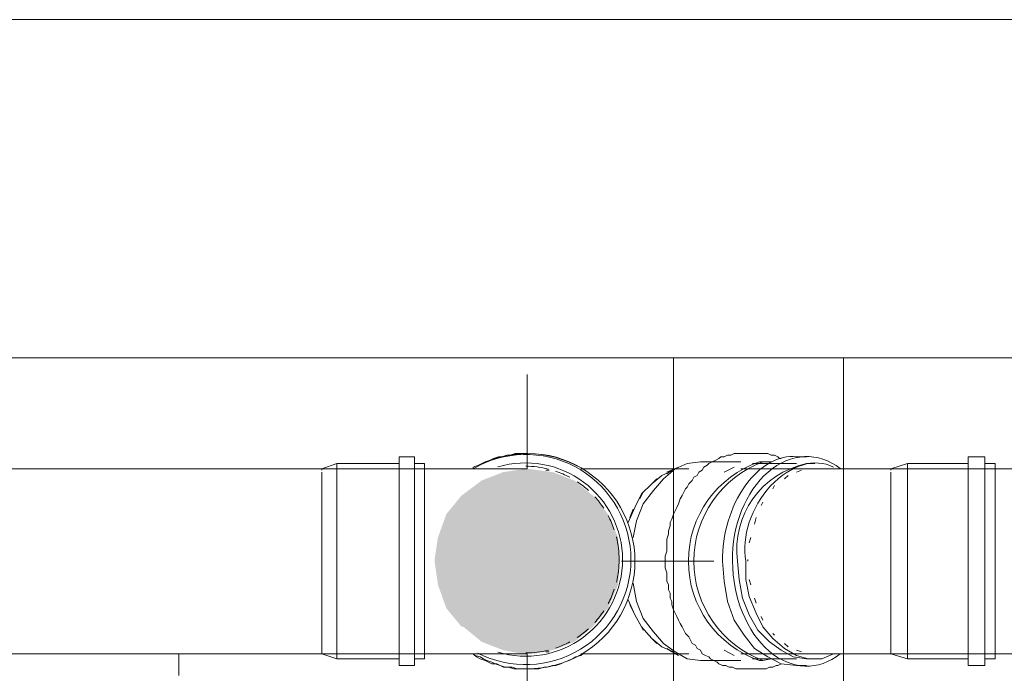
# Model space of a CAD drawing. Header units: millimetres. Extents: x 352 to 350573, y -22 to 37733.
# Tile 170 of 214: x 104803 to 105967, y 21887 to 22660. Entities that reach past the tile are written whole.
import ezdxf

# ---------------------------------------------------------------- set-up
doc = ezdxf.new("R2010")
doc.units = ezdxf.units.MM
for name, color, linetype, true_color in [('PDF$_83$-$Floor$Plan$-$В_Этаж$02_Сводный$A-DETL-MBND', 7, 'Continuous', 0xdd3700), ('PDF$_83$-$Floor$Plan$-$В_Этаж$02_Сводный$P-PIPE-CNTR', 150, 'Continuous', 0x007fff), ('PDF$_83$new_ifc_RVT-1-В_Этаж$02_Сводный$A-WALL', 7, 'Continuous', 0xdcdcdc)]:
    doc.layers.add(name, color=color, linetype=linetype, true_color=true_color)
doc.layers.add('PDF$_83$-$Floor$Plan$-$В_Этаж$02_Сводный$M-HVAC-DUCT-CNTR', color=5, linetype='Continuous')
doc.layers.add('PDF$_83$-$Floor$Plan$-$В_Этаж$02_Сводный$P-PIPE', color=3, linetype='Continuous')

msp = doc.modelspace()

# ---------------------------------------------------------------- linework, layer by layer
at = {"layer": 'PDF$_83$-$Floor$Plan$-$В_Этаж$02_Сводный$A-DETL-MBND', "lineweight": 0}
for points in [[(105468.6, 22128.6, 0.278453), (105339.3, 22128.6), (105339.3, 22130.6), (105345.3, 22132.6), (105349.3, 22134.6), (105353.2, 22136.6), (105359.2, 22138.6), (105363.2, 22140.6), (105369.2, 22142.6), (105373.1, 22142.6), (105379.1, 22144.6), (105383.1, 22144.6), (105389, 22146.5), (105393, 22146.5), (105399, 22146.5), (105403, 22146.5, -1.000488), (105403, 21891.9), (105401, 21891.9), (105395, 21891.9), (105391, 21891.9), (105385.1, 21893.9), (105381.1, 21893.9), (105375.1, 21893.9), (105371.1, 21895.9), (105365.2, 21897.9), (105361.2, 21899.9), (105355.2, 21901.9), (105351.3, 21903.9), (105347.3, 21905.9), (105341.3, 21907.8), (105339.3, 21909.8), (105343.3, 21905.9), (105347.3, 21903.9), (105353.2, 21901.9), (105357.2, 21899.9), (105361.2, 21897.9), (105367.2, 21897.9), (105371.1, 21895.9), (105377.1, 21893.9), (105381.1, 21893.9), (105387.1, 21891.9), (105391, 21891.9), (105397, 21891.9), (105403, 21891.9), (105407, 21891.9), (105412.9, 21891.9), (105416.9, 21891.9), (105422.9, 21893.9), (105426.8, 21893.9), (105432.8, 21895.9), (105436.8, 21895.9), (105442.8, 21897.9), (105446.7, 21899.9), (105452.7, 21901.9), (105456.7, 21903.9), (105460.7, 21905.9), (105466.6, 21907.8), (105468.6, 21909.8)], [(105691.4, 22136.6), (105681.5, 22136.6), (105677.5, 22136.6, 0.715268), (105677.5, 21901.9), (105681.5, 21901.9), (105691.4, 21903.9)], [(105743.1, 22134.6), (105733.2, 22134.6, 0.392646), (105651.6, 22019.2), (105653.6, 21997.4), (105657.6, 21975.5), (105665.5, 21955.6), (105675.5, 21937.7), (105689.4, 21923.8), (105703.3, 21913.8), (105717.3, 21905.9), (105733.2, 21903.9), (105743.1, 21903.9)]]:
    msp.add_lwpolyline(points, format="xyb", dxfattribs=at)
for points in [[(105703.3, 22140.6), (105701.3, 22140.6), (105699.4, 22142.6), (105695.4, 22144.6), (105691.4, 22144.6), (105687.4, 22146.5), (105683.4, 22146.5), (105679.5, 22146.5), (105677.5, 22146.5), (105673.5, 22146.5), (105657.6, 22146.5), (105653.6, 22146.5), (105651.6, 22146.5), (105647.6, 22146.5), (105643.7, 22144.6), (105639.7, 22144.6), (105635.7, 22142.6), (105631.7, 22142.6), (105629.7, 22140.6), (105625.8, 22138.6), (105621.8, 22136.6), (105617.8, 22134.6), (105615.8, 22132.6), (105611.8, 22130.6), (105609.8, 22126.7), (105605.9, 22124.7), (105603.9, 22120.7), (105599.9, 22118.7), (105597.9, 22114.7), (105593.9, 22110.7), (105591.9, 22106.8), (105590, 22104.8), (105588, 22100.8), (105586, 22096.8), (105584, 22092.8), (105582, 22086.9), (105580, 22082.9), (105578, 22078.9), (105576, 22074.9), (105574, 22069), (105572.1, 22065), (105572.1, 22061), (105570.1, 22055), (105570.1, 22051.1), (105568.1, 22045.1), (105568.1, 22041.1), (105568.1, 22035.2), (105568.1, 22031.2), (105566.1, 22025.2), (105566.1, 22021.2), (105566.1, 22015.3), (105566.1, 22011.3), (105568.1, 22005.3), (105568.1, 22001.3), (105568.1, 21995.4), (105570.1, 21991.4), (105570.1, 21985.4), (105572.1, 21981.4), (105572.1, 21975.5), (105574, 21971.5), (105574, 21967.5), (105576, 21961.6), (105578, 21957.6), (105580, 21953.6), (105582, 21949.6), (105584, 21945.6), (105586, 21941.7), (105588, 21937.7), (105590, 21933.7), (105593.9, 21929.7), (105595.9, 21925.8), (105597.9, 21921.8), (105601.9, 21919.8), (105603.9, 21915.8), (105607.9, 21913.8), (105609.8, 21909.8), (105613.8, 21907.8), (105617.8, 21905.9), (105619.8, 21903.9), (105623.8, 21901.9), (105627.7, 21899.9), (105629.7, 21897.9), (105633.7, 21895.9), (105637.7, 21895.9), (105641.7, 21893.9), (105645.7, 21893.9), (105649.6, 21891.9), (105651.6, 21891.9), (105655.6, 21891.9), (105657.6, 21891.9), (105673.5, 21891.9), (105677.5, 21891.9), (105681.5, 21891.9), (105685.4, 21891.9), (105689.4, 21893.9), (105693.4, 21893.9), (105697.4, 21895.9), (105699.4, 21895.9), (105703.3, 21897.9)], [(105655.6, 22136.6), (105607.9, 22136.6), (105591.9, 22134.6), (105578, 22128.6), (105564.1, 22116.7), (105552.2, 22102.8), (105540.2, 22086.9), (105532.3, 22067), (105528.3, 22047.1)], [(105721.2, 22134.6), (105669.5, 22134.6)], [(105733.2, 22142.6), (105721.2, 22142.6)], [(106031.5, 22128.6), (105832.6, 22128.6), (105852.5, 22134.6), (105924.1, 22134.6)], [(105852.5, 21903.9), (105852.5, 22019.2), (105852.5, 22134.6)], [(105944, 21903.9), (105956, 21903.9), (105956, 22019.2), (105956, 22134.6), (105944, 22134.6)], [(105426.8, 22126.7), (105428.8, 22126.7), (105424.9, 22126.7)], [(105593.9, 22128.6), (105466.6, 22128.6)], [(105576, 22126.7), (105562.1, 22120.7), (105550.2, 22110.7), (105538.2, 22098.8), (105530.3, 22082.9), (105522.3, 22065)], [(105582, 22130.6), (105568.1, 22124.7)], [(105574, 22126.7), (105568.1, 22122.7)], [(105647.6, 22130.6), (105635.7, 22124.7)], [(105655.6, 22128.6), (105749.1, 22128.6), (105751.1, 22128.6), (105755.1, 22128.6), (105759, 22128.6), (105763, 22128.6), (105767, 22128.6), (105771, 22128.6), (105774.9, 22128.6), (105778.9, 22128.6), (105782.9, 22128.6), (105786.9, 22128.6), (105790.9, 22128.6), (105794.8, 22128.6), (105798.8, 22128.6), (105804.8, 22128.6), (105808.8, 22128.6), (105812.7, 22128.6), (105816.7, 22128.6), (105822.7, 22128.6), (105826.7, 22128.6), (105830.6, 22128.6), (105832.6, 22128.6), (105832.6, 22126.7)], [(105727.2, 22126.7), (105721.2, 22124.7)], [(105832.6, 22122.7), (105832.6, 22124.7), (105832.6, 22122.7), (105832.6, 22116.7)], [(105556.1, 22116.7), (105550.2, 22110.7)], [(105711.3, 22120.7), (105707.3, 22116.7)], [(105832.6, 22110.7), (105832.6, 22116.7), (105832.6, 22110.7), (105832.6, 22100.8)], [(105540.2, 22100.8), (105536.2, 22092.8)], [(105695.4, 22108.8), (105693.4, 22104.8)], [(105832.6, 22092.8), (105832.6, 22100.8), (105832.6, 22092.8), (105832.6, 22080.9)], [(105681.5, 22088.9), (105679.5, 22084.9)], [(105528.3, 22080.9), (105524.3, 22071)], [(105832.6, 22071), (105832.6, 22080.9), (105832.6, 22071), (105832.6, 22055)], [(105673.5, 22071), (105671.5, 22063)], [(105832.6, 22045.1), (105832.6, 22055), (105832.6, 22045.1), (105832.6, 22019.2), (105832.6, 22021.2), (105832.6, 22019.2), (105832.6, 21993.4), (105832.6, 21983.4), (105832.6, 21967.5)], [(105667.5, 22047.1), (105665.5, 22041.1)], [(105633.7, 22019.2), (105635.7, 21995.4), (105639.7, 21971.5), (105647.6, 21949.6), (105659.6, 21931.7), (105671.5, 21915.8), (105687.4, 21905.9), (105703.3, 21897.9), (105721.2, 21895.9), (105733.2, 21895.9)], [(105661.6, 22019.2), (105661.6, 21997.4), (105665.5, 21977.5), (105673.5, 21957.6), (105681.5, 21941.7), (105693.4, 21927.7), (105707.3, 21915.8), (105721.2, 21907.8), (105735.2, 21903.9), (105751.1, 21903.9), (105765, 21909.8)], [(105663.6, 22021.2), (105663.6, 22019.2)], [(105528.3, 21993.4), (105532.3, 21971.5), (105540.2, 21951.6), (105552.2, 21935.7), (105564.1, 21921.8), (105578, 21911.8), (105591.9, 21903.9), (105607.9, 21901.9), (105655.6, 21901.9)], [(105665.5, 21997.4), (105667.5, 21991.4)], [(105832.6, 21983.4), (105832.6, 21993.4)], [(105522.3, 21973.5), (105530.3, 21955.6), (105538.2, 21941.7), (105550.2, 21927.7), (105562.1, 21917.8), (105576, 21911.8)], [(105671.5, 21975.5), (105673.5, 21969.5)], [(105524.3, 21967.5), (105528.3, 21959.6)], [(105832.6, 21959.6), (105832.6, 21967.5), (105832.6, 21959.6), (105832.6, 21945.6)], [(105679.5, 21953.6), (105681.5, 21949.6)], [(105536.2, 21945.6), (105540.2, 21937.7)], [(105832.6, 21937.7), (105832.6, 21945.6), (105832.6, 21937.7), (105832.6, 21927.7)], [(105550.2, 21927.7), (105556.1, 21921.8)], [(105693.4, 21933.7), (105695.4, 21931.7)], [(105832.6, 21921.8), (105832.6, 21927.7), (105832.6, 21921.8), (105832.6, 21915.8)], [(105424.9, 21911.8), (105428.8, 21911.8), (105426.8, 21911.8)], [(105574, 21911.8), (105568.1, 21915.8), (105582, 21907.8)], [(105635.7, 21913.8), (105647.6, 21907.8)], [(105832.6, 21913.8), (105832.6, 21915.8), (105832.6, 21913.8), (105832.6, 21909.8), (105830.6, 21909.8), (105828.7, 21909.8), (105824.7, 21909.8), (105818.7, 21909.8), (105814.7, 21909.8), (105810.8, 21909.8), (105804.8, 21909.8), (105800.8, 21909.8), (105796.8, 21909.8), (105792.9, 21909.8), (105788.9, 21909.8), (105782.9, 21909.8), (105778.9, 21909.8), (105774.9, 21909.8), (105771, 21909.8), (105767, 21909.8), (105763, 21909.8), (105761, 21909.8), (105757, 21909.8), (105753.1, 21909.8), (105749.1, 21909.8), (105655.6, 21909.8)], [(105707.3, 21921.8), (105711.3, 21917.8)], [(105721.2, 21913.8), (105727.2, 21911.8)], [(105466.6, 21909.8), (105593.9, 21909.8)], [(105669.5, 21903.9), (105721.2, 21903.9)], [(105924.1, 21903.9), (105852.5, 21903.9), (105832.6, 21909.8), (106031.5, 21909.8)]]:
    msp.add_lwpolyline(points, dxfattribs=at)
msp.add_lwpolyline([(105944, 22019.2), (105944, 22142.6), (105924.1, 22142.6), (105924.1, 22019.2), (105924.1, 21895.9), (105944, 21895.9)], close=True, dxfattribs=at)
msp.add_arc((105725.1, 22019.2), 125.2, 110.4079, 249.5921, dxfattribs=at)
for centre, major_axis, ratio, start_param, end_param in [((105701.2, 22042.6), (24.1, 99.2), 0.635223, 0.064129, 1.958322), ((105728.7, 22028.6), (10.1, 114.1), 0.722429, 5.842233, 7.999231), ((105725.7, 22056.4), (39.8, 73.9), 0.70327, 0.010649, 2.423115), ((105729.2, 22014.7), (-8, 119.5), 0.695725, 1.486531, 3.596818)]:
    msp.add_ellipse(centre, major_axis=major_axis, ratio=ratio, start_param=start_param, end_param=end_param, dxfattribs=at)
at = {"layer": 'PDF$_83$-$Floor$Plan$-$В_Этаж$02_Сводный$M-HVAC-DUCT-CNTR', "lineweight": 0}
msp.add_lwpolyline([(104991.2, 21909.8), (104991.2, 21884)], close=True, dxfattribs=at)
at = {"layer": 'PDF$_83$-$Floor$Plan$-$В_Этаж$02_Сводный$P-PIPE', "color": 22, "lineweight": 0, "true_color": 0xdd3700}
for points in [[(105344.7, 21910.5, 0.56065), (105525.6, 22021.1, 0.559926), (105344.9, 22131.9)], [(105368.3, 21911.6, 0.502817), (105515.7, 22021.1, 0.502157), (105368.5, 22130.7)], [(105508.4, 21994.4, 0.061316), (105511.7, 22021.1, 0.061316), (105508.4, 22047.9)]]:
    msp.add_lwpolyline(points, format="xyb", dxfattribs=at)
for points in [[(105160.3, 22126.7), (105160.3, 22128.6), (102578.4, 22128.6), (102558.5, 22134.6), (102486.9, 22134.6)], [(105251.8, 22134.6), (105178.2, 22134.6), (105160.3, 22128.6), (105287.6, 22128.6), (105289.6, 22128.6), (105293.6, 22128.6), (105297.5, 22128.6), (105303.5, 22128.6), (105307.5, 22128.6), (105311.5, 22128.6), (105317.4, 22128.6), (105321.4, 22128.6), (105325.4, 22128.6), (105329.4, 22128.6), (105333.4, 22128.6), (105337.3, 22128.6), (105343.3, 22128.6), (105347.3, 22128.6), (105351.3, 22128.6), (105353.2, 22128.6), (105357.2, 22128.6), (105361.2, 22128.6), (105365.2, 22128.6), (105369.2, 22128.6), (105371.1, 22128.6), (105375.1, 22128.6), (105377.1, 22128.6), (105381.1, 22128.6), (105383.1, 22128.6), (105385.1, 22128.6), (105389, 22128.6), (105391, 22128.6), (105393, 22128.6), (105395, 22128.6), (105397, 22128.6), (105399, 22128.6), (105401, 22128.6), (105403, 22128.6)], [(105178.2, 21903.9), (105178.2, 22134.6)], [(105269.7, 21903.9), (105281.6, 21903.9), (105281.6, 22134.6), (105269.7, 22134.6)], [(105160.3, 22092.8), (105160.3, 22100.8), (105160.3, 22110.7), (105160.3, 22116.7), (105160.3, 22122.7), (105160.3, 22124.7), (105160.3, 22122.7)], [(105160.3, 22116.7), (105160.3, 22110.7)], [(105160.3, 22045.1), (105160.3, 22055), (105160.3, 22071), (105160.3, 22080.9), (105160.3, 22092.8), (105160.3, 22100.8)], [(105160.3, 22080.9), (105160.3, 22071)], [(105160.3, 21959.6), (105160.3, 21967.5), (105160.3, 21983.4), (105160.3, 21993.4), (105160.3, 22045.1), (105160.3, 22055)], [(105160.3, 21993.4), (105160.3, 21983.4)], [(105160.3, 21921.8), (105160.3, 21927.7), (105160.3, 21937.7), (105160.3, 21945.6), (105160.3, 21959.6), (105160.3, 21967.5)], [(105160.3, 21945.6), (105160.3, 21937.7)], [(105160.3, 21913.8), (105160.3, 21915.8), (105160.3, 21921.8), (105160.3, 21927.7)], [(102486.9, 21903.9), (102558.5, 21903.9), (102578.4, 21909.8), (105160.3, 21909.8), (105160.3, 21913.8), (105160.3, 21915.8)], [(105403, 21909.8), (105401, 21909.8), (105399, 21909.8), (105397, 21909.8), (105395, 21909.8), (105393, 21909.8), (105391, 21909.8), (105389, 21909.8), (105387.1, 21909.8), (105385.1, 21909.8), (105383.1, 21909.8), (105379.1, 21909.8), (105377.1, 21909.8), (105373.1, 21909.8), (105371.1, 21909.8), (105367.2, 21909.8), (105363.2, 21909.8), (105361.2, 21909.8), (105357.2, 21909.8), (105353.2, 21909.8), (105349.3, 21909.8), (105345.3, 21909.8), (105341.3, 21909.8), (105337.3, 21909.8), (105333.4, 21909.8), (105329.4, 21909.8), (105323.4, 21909.8), (105319.4, 21909.8), (105315.5, 21909.8), (105311.5, 21909.8), (105305.5, 21909.8), (105301.5, 21909.8), (105297.5, 21909.8), (105291.6, 21909.8), (105287.6, 21909.8), (105160.3, 21909.8), (105178.2, 21903.9), (105251.8, 21903.9)]]:
    msp.add_lwpolyline(points, dxfattribs=at)
for points in [[(105251.8, 22142.6), (105251.8, 21895.9), (105269.7, 21895.9), (105269.7, 22142.6)], [(105160.3, 22019.2), (105160.3, 22021.2)]]:
    msp.add_lwpolyline(points, close=True, dxfattribs=at)
for start, end in [(75.9649, 90), (61.8914, 71.4331), (47.7412, 56.5796), (33.4204, 42.2588), (18.5669, 28.1086), (331.8914, 341.4331), (317.7412, 326.5796), (303.4204, 312.2588), (288.5669, 298.1086), (270, 284.0351)]:
    msp.add_arc((105401.3, 22021.1), 110.4, start, end, dxfattribs=at)
at = {"layer": 'PDF$_83$-$Floor$Plan$-$В_Этаж$02_Сводный$P-PIPE', "transparency": 33554559}
for points in [[(105375.1, 22124.7), (105458.7, 22114.7), (105349.3, 22114.7)], [(105403, 22128.6), (105432.8, 22124.7), (105375.1, 22124.7)], [(105432.8, 22124.7), (105375.1, 22124.7), (105458.7, 22114.7)], [(105349.3, 22114.7), (105480.6, 22096.8), (105325.4, 22096.8)], [(105458.7, 22114.7), (105349.3, 22114.7), (105480.6, 22096.8)], [(105325.4, 22096.8), (105498.5, 22074.9), (105307.5, 22074.9)], [(105480.6, 22096.8), (105325.4, 22096.8), (105498.5, 22074.9)], [(105307.5, 22074.9), (105510.4, 22047.1), (105297.5, 22047.1)], [(105498.5, 22074.9), (105307.5, 22074.9), (105510.4, 22047.1)], [(105297.5, 22047.1), (105512.4, 22021.2), (105293.6, 22021.2)], [(105510.4, 22047.1), (105297.5, 22047.1), (105512.4, 22021.2)], [(105512.4, 22021.2), (105293.6, 22021.2), (105512.4, 22019.2)], [(105293.6, 22021.2), (105512.4, 22019.2), (105293.6, 22019.2)], [(105512.4, 22019.2), (105293.6, 22019.2), (105510.4, 21991.4)], [(105293.6, 22019.2), (105510.4, 21991.4), (105297.5, 21991.4)], [(105510.4, 21991.4), (105297.5, 21991.4), (105498.5, 21963.5)], [(105297.5, 21991.4), (105498.5, 21963.5), (105307.5, 21963.5)], [(105498.5, 21963.5), (105307.5, 21963.5), (105480.6, 21941.7)], [(105307.5, 21963.5), (105480.6, 21941.7), (105325.4, 21941.7)], [(105480.6, 21941.7), (105325.4, 21941.7), (105327.4, 21941.7)], [(105325.4, 21941.7), (105480.6, 21941.7), (105480.6, 21941.7)], [(105480.6, 21941.7), (105327.4, 21941.7), (105458.7, 21923.8)], [(105327.4, 21941.7), (105458.7, 21923.8), (105349.3, 21923.8)], [(105458.7, 21923.8), (105349.3, 21923.8), (105432.8, 21913.8)], [(105349.3, 21923.8), (105432.8, 21913.8), (105375.1, 21913.8)], [(105375.1, 21913.8), (105397, 21909.8), (105410.9, 21909.8)], [(105375.1, 21913.8), (105432.8, 21913.8), (105410.9, 21909.8)], [(105397, 21909.8), (105410.9, 21909.8), (105403, 21909.8)]]:
    msp.add_solid(points, dxfattribs=at)
at = {"layer": 'PDF$_83$-$Floor$Plan$-$В_Этаж$02_Сводный$P-PIPE-CNTR', "color": 22, "lineweight": 0, "true_color": 0xdd3700}
for points in [[(105403, 22128.6), (105403, 22240)], [(105514.4, 22019.2), (105623.8, 22019.2)], [(105403, 21798.4), (105403, 21909.8)]]:
    msp.add_lwpolyline(points, dxfattribs=at)
at = {"layer": 'PDF$_83$new_ifc_RVT-1-В_Этаж$02_Сводный$A-WALL', "lineweight": 0}
for points in [[(104575.5, 22259.9), (106475.1, 22259.9), (107674.6, 22259.9), (110574.8, 22259.9), (110574.8, 22659.8), (107674.6, 22659.8), (106475.1, 22659.8), (104575.5, 22659.8)], [(105776.9, 22259.9), (105576, 22259.9), (105576, 21659.2), (105776.9, 21659.2)]]:
    msp.add_lwpolyline(points, close=True, dxfattribs=at)

doc.saveas('drawing.dxf')
